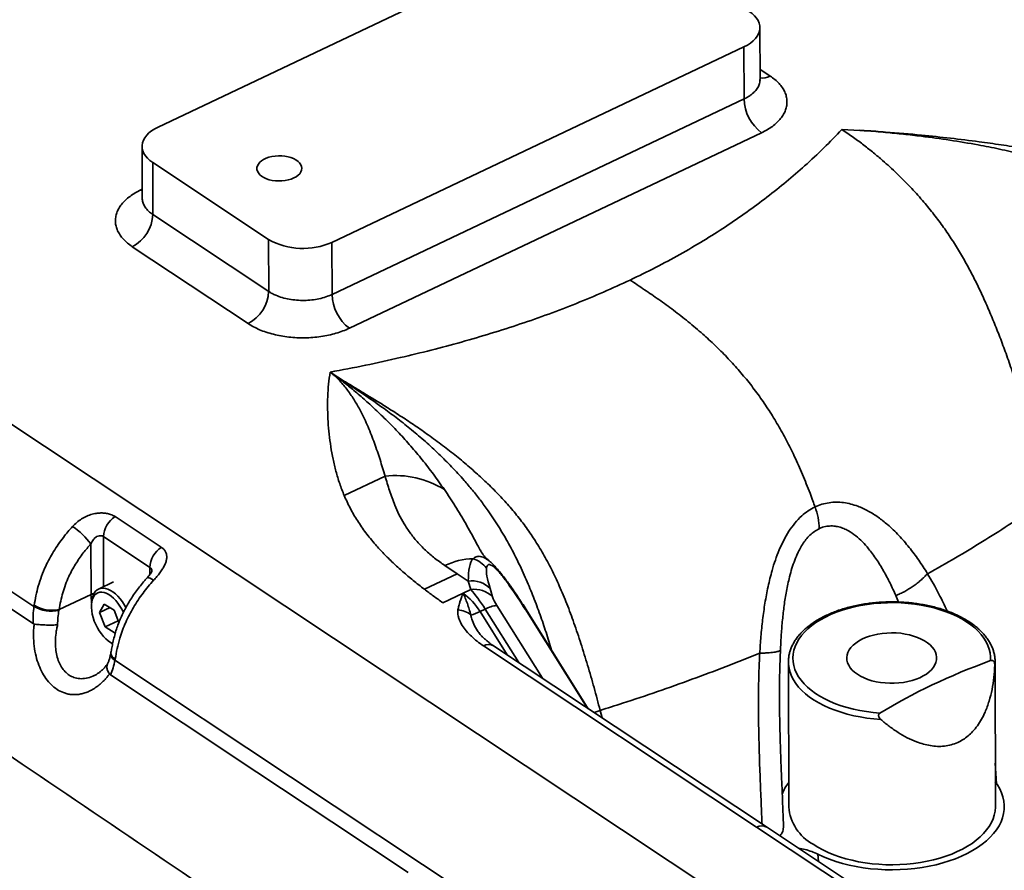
# Model space of a CAD drawing. Header units: millimetres. Extents: x -8713 to 3261, y -18743 to -8704.
# Tile 136 of 154: x 3128 to 3144, y -18280 to -18266. Entities that reach past the tile are written whole.
import ezdxf

# ---------------------------------------------------------------- set-up
doc = ezdxf.new("R2010")
doc.units = ezdxf.units.MM
doc.header["$LTSCALE"] = 10
doc.layers.add('1轮廓实线层', color=7, linetype='Continuous', lineweight=18)

msp = doc.modelspace()

# ---------------------------------------------------------------- linework, layer by layer
at = {"layer": '1轮廓实线层', "color": 7, "linetype": 'Continuous', "lineweight": 35}
for p, q in [((3144.7, -18283.428), (3099.447, -18253.397)), ((3144.7, -18283.428), (3112.396, -18261.99)), ((3137.065, -18264.519), (3130.46, -18267.651)), ((3140.108, -18266.892), (3140.106, -18266.058)), ((3133.245, -18269.5), (3139.85, -18266.367)), ((3139.852, -18267.202), (3139.85, -18266.367)), ((3140.107, -18266.726), (3140.269, -18266.834)), ((3133.247, -18270.334), (3139.852, -18267.202)), ((3141.419, -18267.691), (3141.706, -18267.705)), ((3141.706, -18267.705), (3141.706, -18267.704)), ((3140.131, -18267.744), (3133.526, -18270.877)), ((3130.204, -18267.961), (3130.206, -18268.796)), ((3130.374, -18268.221), (3132.23, -18269.453)), ((3130.374, -18268.221), (3130.375, -18269.055)), ((3130.184, -18268.659), (3130.206, -18268.649)), ((3130.206, -18268.672), (3130.184, -18268.659)), ((3130.375, -18269.055), (3132.232, -18270.287)), ((3132.232, -18270.287), (3132.23, -18269.453)), ((3128.469, -18275.336), (3119.743, -18269.545)), ((3131.902, -18270.801), (3130.046, -18269.569)), ((3133.245, -18269.5), (3133.247, -18270.334)), ((3133.228, -18271.588), (3133.218, -18271.58)), ((3133.228, -18271.588), (3133.229, -18271.588)), ((3133.442, -18273.557), (3134.097, -18273.246)), ((3129.769, -18273.894), (3130.511, -18274.386)), ((3129.384, -18275.143), (3129.382, -18274.333)), ((3130.327, -18274.709), (3129.585, -18274.216)), ((3129.585, -18274.216), (3129.586, -18275.017)), ((3135.624, -18274.434), (3135.625, -18274.437)), ((3130.327, -18274.825), (3130.327, -18274.709)), ((3135.254, -18274.81), (3134.728, -18275.059)), ((3135.254, -18274.81), (3135.057, -18274.68)), ((3135.431, -18274.928), (3135.254, -18274.81)), ((3129.742, -18274.943), (3129.505, -18275.056)), ((3135.472, -18275.063), (3135.431, -18274.928)), ((3135.024, -18275.276), (3135.347, -18275.123)), ((3135.347, -18275.123), (3135.472, -18275.063)), ((3135.781, -18275.047), (3135.822, -18275.182)), ((3129.384, -18275.143), (3128.874, -18275.385)), ((3129.4, -18275.23), (3129.394, -18275.276)), ((3142.326, -18275.264), (3142.285, -18275.162)), ((3128.874, -18275.385), (3128.87, -18275.4)), ((3129.522, -18275.433), (3129.595, -18275.298)), ((3129.689, -18275.354), (3129.522, -18275.433)), ((3129.61, -18275.664), (3129.522, -18275.433)), ((3129.595, -18275.298), (3129.756, -18275.394)), ((3129.756, -18275.394), (3129.831, -18275.593)), ((3135.703, -18275.378), (3135.62, -18275.418)), ((3135.62, -18275.418), (3136.055, -18276.111)), ((3136.24, -18276.234), (3135.703, -18275.378)), ((3135.889, -18275.32), (3136.62, -18276.487)), ((3137.336, -18276.961), (3136.342, -18275.376)), ((3137.355, -18276.974), (3136.359, -18275.385)), ((3128.472, -18275.617), (3128.455, -18275.61)), ((3129.82, -18275.565), (3129.61, -18275.664)), ((3129.77, -18275.761), (3129.61, -18275.664)), ((3129.778, -18275.746), (3129.77, -18275.761)), ((3129.696, -18275.913), (3129.736, -18275.937)), ((3129.703, -18276.074), (3129.701, -18276.09)), ((3140.053, -18278.872), (3135.676, -18275.967)), ((3140.212, -18278.87), (3135.836, -18275.966)), ((3138.494, -18281.989), (3129.768, -18276.198)), ((3140.563, -18276.225), (3140.563, -18276.219)), ((3140.563, -18276.225), (3140.568, -18278.55)), ((3143.875, -18276.218), (3143.872, -18276.278)), ((3143.88, -18278.543), (3143.875, -18276.218)), ((3129.695, -18276.433), (3129.68, -18276.418)), ((3140.421, -18276.803), (3140.421, -18276.809)), ((3137.45, -18277.037), (3137.545, -18277.002)), ((3137.545, -18277.002), (3137.575, -18277.12)), ((3143.878, -18277.849), (3143.896, -18278.176)), ((3142.324, -18280.379), (3140.053, -18278.872)), ((3142.484, -18280.378), (3140.212, -18278.87)), ((3141.034, -18279.306), (3141.043, -18279.421))]:
    msp.add_line(p, q, dxfattribs=at)
at = {"layer": '1轮廓实线层', "color": 7, "linetype": 'Continuous', "lineweight": 35, "flags": 128}
for points in [[(3139.85, -18266.367), (3139.905, -18266.338), (3139.954, -18266.306), (3139.997, -18266.271), (3140.034, -18266.234), (3140.063, -18266.195), (3140.085, -18266.155), (3140.099, -18266.113), (3140.106, -18266.071), (3140.104, -18266.029), (3140.095, -18265.987), (3140.078, -18265.946), (3140.053, -18265.906), (3140.021, -18265.868), (3139.982, -18265.832), (3139.936, -18265.798)], [(3130.46, -18267.651), (3130.405, -18267.68), (3130.356, -18267.712), (3130.313, -18267.747), (3130.276, -18267.784), (3130.247, -18267.823), (3130.225, -18267.864), (3130.211, -18267.905), (3130.205, -18267.947), (3130.206, -18267.99), (3130.215, -18268.032), (3130.233, -18268.073), (3130.257, -18268.113), (3130.289, -18268.151), (3130.328, -18268.187), (3130.374, -18268.221)], [(3132.635, -18268.468), (3132.673, -18268.448), (3132.704, -18268.424), (3132.73, -18268.399), (3132.748, -18268.371), (3132.759, -18268.342), (3132.763, -18268.313), (3132.759, -18268.283), (3132.747, -18268.255), (3132.728, -18268.227), (3132.702, -18268.202), (3132.669, -18268.178), (3132.631, -18268.158), (3132.588, -18268.141), (3132.542, -18268.128), (3132.492, -18268.119), (3132.44, -18268.114), (3132.387, -18268.113), (3132.335, -18268.116), (3132.284, -18268.124), (3132.236, -18268.136), (3132.191, -18268.151), (3132.151, -18268.17), (3132.116, -18268.193), (3132.088, -18268.217), (3132.066, -18268.244), (3132.051, -18268.272), (3132.044, -18268.302), (3132.044, -18268.331), (3132.052, -18268.36), (3132.067, -18268.388), (3132.09, -18268.415), (3132.119, -18268.439), (3132.155, -18268.461), (3132.195, -18268.48), (3132.24, -18268.495), (3132.289, -18268.506), (3132.34, -18268.513), (3132.392, -18268.516), (3132.445, -18268.515), (3132.496, -18268.509), (3132.546, -18268.5), (3132.592, -18268.486), (3132.635, -18268.468)], [(3128.455, -18275.61), (3127.429, -18274.929), (3126.415, -18274.256), (3125.413, -18273.592), (3124.423, -18272.935), (3123.444, -18272.285)], [(3130.387, -18274.916), (3130.357, -18274.897), (3130.33, -18274.883), (3130.309, -18274.875), (3130.293, -18274.873), (3130.284, -18274.877)], [(3129.432, -18275.128), (3129.407, -18275.134), (3129.384, -18275.143)], [(3129.904, -18275.431), (3129.878, -18275.381), (3129.848, -18275.331), (3129.815, -18275.284), (3129.78, -18275.241), (3129.743, -18275.203), (3129.705, -18275.171), (3129.667, -18275.144), (3129.629, -18275.125), (3129.592, -18275.112), (3129.557, -18275.107), (3129.523, -18275.109), (3129.493, -18275.117), (3129.465, -18275.133), (3129.442, -18275.156), (3129.422, -18275.185), (3129.407, -18275.22), (3129.397, -18275.261), (3129.391, -18275.306), (3129.391, -18275.354), (3129.395, -18275.406), (3129.404, -18275.46), (3129.419, -18275.515), (3129.437, -18275.57), (3129.46, -18275.625), (3129.487, -18275.678), (3129.517, -18275.728), (3129.55, -18275.775), (3129.585, -18275.818), (3129.622, -18275.856), (3129.66, -18275.888), (3129.698, -18275.914), (3129.732, -18275.932)], [(3129.4, -18275.23), (3129.407, -18275.196), (3129.419, -18275.156), (3129.436, -18275.121), (3129.458, -18275.091), (3129.483, -18275.069), (3129.512, -18275.053), (3129.544, -18275.043), (3129.579, -18275.041), (3129.616, -18275.047), (3129.654, -18275.059), (3129.694, -18275.078), (3129.734, -18275.103), (3129.774, -18275.135), (3129.813, -18275.172), (3129.85, -18275.215), (3129.886, -18275.262), (3129.919, -18275.313), (3129.943, -18275.354)], [(3143.801, -18276.204), (3143.803, -18276.142), (3143.797, -18276.081), (3143.783, -18276.02), (3143.762, -18275.96), (3143.734, -18275.9), (3143.698, -18275.842), (3143.655, -18275.785), (3143.605, -18275.731), (3143.549, -18275.678), (3143.486, -18275.628), (3143.418, -18275.58), (3143.343, -18275.535), (3143.263, -18275.493), (3143.178, -18275.454), (3143.089, -18275.419), (3142.995, -18275.387), (3142.897, -18275.359), (3142.797, -18275.334), (3142.693, -18275.314), (3142.587, -18275.298), (3142.48, -18275.286), (3142.371, -18275.278), (3142.262, -18275.274), (3142.152, -18275.275), (3142.042, -18275.28), (3141.934, -18275.289), (3141.827, -18275.302), (3141.721, -18275.32), (3141.619, -18275.341), (3141.518, -18275.366), (3141.422, -18275.396), (3141.329, -18275.429), (3141.24, -18275.465), (3141.157, -18275.505), (3141.078, -18275.548), (3141.004, -18275.594), (3140.937, -18275.642), (3140.876, -18275.693), (3140.821, -18275.747), (3140.773, -18275.802), (3140.731, -18275.859), (3140.697, -18275.918), (3140.67, -18275.977), (3140.651, -18276.038), (3140.639, -18276.099), (3140.635, -18276.161), (3140.638, -18276.222), (3140.649, -18276.283), (3140.668, -18276.344), (3140.694, -18276.404), (3140.727, -18276.462), (3140.767, -18276.519), (3140.814, -18276.575), (3140.869, -18276.628), (3140.929, -18276.679), (3140.996, -18276.728), (3141.068, -18276.774), (3141.147, -18276.817), (3141.23, -18276.857), (3141.318, -18276.894), (3141.41, -18276.927), (3141.506, -18276.956), (3141.606, -18276.982), (3141.709, -18277.004), (3141.814, -18277.021), (3141.921, -18277.035), (3142.029, -18277.044)], [(3141.669, -18276.423), (3141.719, -18276.453), (3141.775, -18276.481), (3141.836, -18276.504), (3141.9, -18276.525), (3141.969, -18276.541), (3142.039, -18276.553), (3142.112, -18276.562), (3142.186, -18276.566), (3142.26, -18276.565), (3142.334, -18276.561), (3142.406, -18276.552), (3142.476, -18276.539), (3142.544, -18276.522), (3142.609, -18276.501), (3142.669, -18276.477), (3142.724, -18276.449), (3142.774, -18276.418), (3142.818, -18276.385), (3142.856, -18276.349), (3142.887, -18276.311), (3142.911, -18276.272), (3142.928, -18276.231), (3142.937, -18276.19), (3142.939, -18276.149), (3142.933, -18276.107), (3142.919, -18276.066), (3142.898, -18276.027), (3142.869, -18275.988), (3142.834, -18275.952), (3142.793, -18275.917), (3142.745, -18275.886), (3142.691, -18275.857), (3142.633, -18275.831), (3142.57, -18275.809), (3142.504, -18275.791), (3142.434, -18275.777), (3142.363, -18275.766), (3142.289, -18275.76), (3142.215, -18275.758), (3142.141, -18275.761), (3142.068, -18275.768), (3141.996, -18275.779), (3141.927, -18275.793), (3141.861, -18275.812), (3141.799, -18275.835), (3141.741, -18275.861), (3141.688, -18275.89), (3141.641, -18275.922), (3141.6, -18275.957), (3141.565, -18275.994), (3141.538, -18276.032), (3141.517, -18276.072), (3141.504, -18276.113), (3141.499, -18276.155), (3141.501, -18276.196), (3141.511, -18276.238), (3141.529, -18276.278), (3141.553, -18276.317), (3141.585, -18276.355), (3141.624, -18276.39), (3141.669, -18276.423)], [(3129.728, -18275.946), (3129.705, -18275.923), (3129.697, -18275.913)], [(3142.042, -18277.145), (3141.932, -18277.137), (3141.822, -18277.124), (3141.714, -18277.107), (3141.609, -18277.086), (3141.506, -18277.061), (3141.407, -18277.032), (3141.311, -18277), (3141.219, -18276.963), (3141.132, -18276.924), (3141.05, -18276.881), (3140.974, -18276.836), (3140.903, -18276.787), (3140.838, -18276.736), (3140.779, -18276.683), (3140.727, -18276.627), (3140.682, -18276.57), (3140.644, -18276.511), (3140.613, -18276.45), (3140.589, -18276.389), (3140.573, -18276.327), (3140.565, -18276.264), (3140.563, -18276.225)], [(3134.465, -18279.598), (3133.245, -18278.789), (3132.044, -18277.992), (3130.861, -18277.207), (3129.695, -18276.433)], [(3141.034, -18279.306), (3141.126, -18279.348), (3141.223, -18279.387), (3141.324, -18279.422), (3141.429, -18279.454), (3141.538, -18279.481), (3141.649, -18279.504), (3141.763, -18279.523), (3141.879, -18279.538), (3141.997, -18279.548), (3142.115, -18279.554), (3142.234, -18279.556), (3142.353, -18279.553), (3142.472, -18279.546), (3142.589, -18279.535), (3142.705, -18279.519), (3142.818, -18279.499), (3142.929, -18279.474), (3143.037, -18279.446), (3143.142, -18279.414), (3143.242, -18279.378), (3143.338, -18279.338), (3143.429, -18279.295), (3143.515, -18279.248), (3143.595, -18279.199), (3143.669, -18279.146), (3143.737, -18279.091), (3143.798, -18279.034), (3143.852, -18278.975), (3143.899, -18278.913), (3143.939, -18278.85), (3143.971, -18278.786), (3143.996, -18278.721), (3144.013, -18278.655), (3144.022, -18278.588), (3144.023, -18278.521), (3144.017, -18278.455), (3144.002, -18278.388), (3143.98, -18278.323), (3143.95, -18278.258), (3143.912, -18278.195), (3143.879, -18278.148)], [(3140.958, -18279.147), (3141.033, -18279.194), (3141.113, -18279.237), (3141.199, -18279.277), (3141.289, -18279.314), (3141.383, -18279.348), (3141.481, -18279.378), (3141.583, -18279.404), (3141.688, -18279.426), (3141.795, -18279.444), (3141.904, -18279.458), (3142.014, -18279.468), (3142.125, -18279.474), (3142.237, -18279.475), (3142.349, -18279.473), (3142.46, -18279.466), (3142.57, -18279.454), (3142.679, -18279.439), (3142.785, -18279.42), (3142.889, -18279.396), (3142.99, -18279.369), (3143.087, -18279.338), (3143.181, -18279.303), (3143.27, -18279.265), (3143.354, -18279.224), (3143.433, -18279.179), (3143.507, -18279.132), (3143.575, -18279.082), (3143.636, -18279.03), (3143.691, -18278.975), (3143.74, -18278.918), (3143.781, -18278.86), (3143.816, -18278.8), (3143.843, -18278.739), (3143.863, -18278.678), (3143.875, -18278.615), (3143.88, -18278.553), (3143.88, -18278.543)]]:
    msp.add_lwpolyline(points, dxfattribs=at)
at = {"layer": '1轮廓实线层', "color": 7, "linetype": 'Continuous', "lineweight": 35}
for centre, radius, start, end in [((3140.136, -18266.578), 0.288, 264.2793, 297.3987), ((3140.56, -18267.18), 0.708, 181.7268, 232.7407), ((3129.765, -18269.027), 0.611, 297.3726, 357.3295), ((3132.784, -18268.471), 1.127, 240.5633, 294.1345), ((3131.621, -18270.259), 0.611, 297.3726, 357.3295), ((3133.955, -18270.313), 0.708, 181.7268, 232.7407), ((3134.265, -18274.712), 1.475, 57.934, 96.5313), ((3139.992, -18274.11), 1.064, 1.1298, 20.3023), ((3129.997, -18274.238), 0.413, 123.5787, 177.0362), ((3128.384, -18275.088), 1.251, 37.1033, 55.7773), ((3130.74, -18274.731), 0.413, 123.5787, 177.0362), ((3135.521, -18275.607), 1.036, 90.7198, 116.5576), ((3135.373, -18274.988), 0.439, 37.2392, 72.1311), ((3135.486, -18275.339), 0.415, 44.7147, 97.6204), ((3134.782, -18275.919), 0.976, 30.8985, 54.6765), ((3135.527, -18275.474), 0.415, 44.7147, 97.6204), ((3136.154, -18275.088), 0.0162, 299.8636, 334.3557), ((3130.295, -18275.136), 0.912, 180.4245, 188.7579), ((3128.755, -18274.833), 0.578, 240.3449, 281.4887), ((3128.763, -18274.834), 0.562, 238.8777, 281.3689), ((3135.256, -18275.722), 0.331, 48.863, 88.1175), ((3135.297, -18274.778), 0.717, 284.2541, 296.7805), ((3135.924, -18275.76), 0.441, 94.5595, 120.0444), ((3136.341, -18275.397), 0.0213, 35.4256, 89.3114), ((3129.815, -18276.075), 0.111, 179.6917, 247.1029), ((3135.757, -18276.104), 0.159, 60.3877, 120.6939), ((3129.816, -18276.093), 0.116, 178.4244, 245.2736), ((3141.158, -18278.608), 0.744, 142.4902, 159.3017), ((3141.324, -18278.482), 0.759, 185.1547, 241.1556), ((3140.134, -18279.009), 0.159, 60.3877, 120.6939)]:
    msp.add_arc(centre, radius, start, end, dxfattribs=at)
for centre, major_axis, ratio, start_param, end_param in [((3136.327, -18276.713), (-0.771, 2.176), 0.209641, 0.11757, 0.538673), ((3136.676, -18276.475), (-0.929, 1.798), 0.123659, 0.170967, 0.59207), ((3135.651, -18275.575), (-0.358, 0.627), 0.201441, 4.914577, 5.543373), ((3136.676, -18276.475), (-0.929, 1.798), 0.123659, 5.304459, 5.514856), ((3136, -18275.336), (-0.175, 0.235), 0.28285, 0.668216, 1.297012), ((3153.169, -18283.429), (13.819, -2.99), 0.548608, 2.427426, 2.617078)]:
    msp.add_ellipse(centre, major_axis=major_axis, ratio=ratio, start_param=start_param, end_param=end_param, dxfattribs=at)
for points, knots in [([(3134.26, -18281.902), (3131.222, -18279.85), (3125.148, -18275.746), (3117.643, -18270.617), (3111.707, -18266.539), (3107.319, -18263.525), (3102.922, -18260.516), (3099.957, -18258.532), (3098.474, -18257.539)], [0, 0, 0, 0, 0.253594, 0.507199, 0.630403, 0.753608, 0.876808, 1, 1, 1, 1]), ([(3098.491, -18265.956), (3100.257, -18267.142), (3103.789, -18269.515), (3109.021, -18273.094), (3114.251, -18276.673), (3121.318, -18281.502), (3130.256, -18287.569), (3137.479, -18292.434), (3141.091, -18294.867)], [0, 0, 0, 0, 0.12348, 0.24697, 0.370463, 0.493953, 0.746981, 1, 1, 1, 1]), ([(3139.852, -18267.202), (3139.862, -18267.197), (3139.892, -18267.182), (3139.928, -18267.16), (3139.966, -18267.134), (3140.008, -18267.1), (3140.045, -18267.06), (3140.074, -18267.017), (3140.09, -18266.984), (3140.101, -18266.951), (3140.107, -18266.92), (3140.107, -18266.901), (3140.107, -18266.892)], [0, 0, 0, 0, 0.063032, 0.190015, 0.254022, 0.349112, 0.542524, 0.641076, 0.736167, 0.831918, 0.929751, 1, 1, 1, 1]), ([(3140.11, -18266.91), (3140.11, -18266.911), (3140.11, -18266.911), (3140.108, -18266.905), (3140.107, -18266.898), (3140.107, -18266.894), (3140.108, -18266.894)], [0, 0, 0, 0, 0.164384, 0.553777, 0.987666, 1, 1, 1, 1]), ([(3140.269, -18266.834), (3140.296, -18266.853), (3140.349, -18266.891), (3140.414, -18266.954), (3140.468, -18267.02), (3140.507, -18267.089), (3140.532, -18267.161), (3140.542, -18267.233), (3140.538, -18267.306), (3140.52, -18267.378), (3140.487, -18267.448), (3140.44, -18267.516), (3140.381, -18267.581), (3140.308, -18267.641), (3140.226, -18267.696), (3140.163, -18267.728), (3140.131, -18267.744)], [0, 0, 0, 0, 0.071515, 0.143259, 0.214774, 0.286289, 0.358033, 0.429548, 0.501063, 0.572807, 0.644322, 0.715837, 0.787581, 0.859096, 0.929548, 1, 1, 1, 1]), ([(3138.025, -18270.104), (3138.162, -18270.038), (3138.436, -18269.905), (3138.826, -18269.694), (3139.2, -18269.476), (3139.557, -18269.25), (3139.897, -18269.016), (3140.222, -18268.776), (3140.531, -18268.529), (3140.835, -18268.266), (3141.134, -18267.987), (3141.324, -18267.79), (3141.419, -18267.691)], [0, 0, 0, 0, 0.098795, 0.196978, 0.294729, 0.392221, 0.489612, 0.587049, 0.684665, 0.782583, 0.891049, 1, 1, 1, 1]), ([(3144.721, -18273.599), (3144.691, -18273.476), (3144.633, -18273.232), (3144.539, -18272.87), (3144.444, -18272.52), (3144.347, -18272.185), (3144.25, -18271.869), (3144.152, -18271.57), (3144.054, -18271.288), (3143.955, -18271.023), (3143.856, -18270.773), (3143.755, -18270.534), (3143.651, -18270.304), (3143.543, -18270.08), (3143.428, -18269.862), (3143.306, -18269.648), (3143.173, -18269.437), (3143.03, -18269.229), (3142.876, -18269.024), (3142.703, -18268.816), (3142.512, -18268.604), (3142.299, -18268.391), (3142.103, -18268.212), (3141.926, -18268.063), (3141.771, -18267.94), (3141.603, -18267.815), (3141.482, -18267.733), (3141.419, -18267.691)], [0, 0, 0, 0, 0.051082, 0.101314, 0.149677, 0.195569, 0.238776, 0.279416, 0.317841, 0.354111, 0.388677, 0.422248, 0.455517, 0.489066, 0.522931, 0.557622, 0.593613, 0.631268, 0.67065, 0.711434, 0.758923, 0.808552, 0.86071, 0.892919, 0.926533, 0.961989, 1, 1, 1, 1]), ([(3141.706, -18267.704), (3141.739, -18267.706), (3141.877, -18267.714), (3142.209, -18267.737), (3142.662, -18267.777), (3143.161, -18267.83), (3143.586, -18267.882), (3143.973, -18267.935), (3144.206, -18267.971), (3144.323, -18267.99)], [0, 0, 0, 0, 0.0368253, 0.1565732, 0.3755882, 0.5518149, 0.7280397, 0.8640224, 1, 1, 1, 1]), ([(3144.285, -18268.082), (3144.172, -18268.056), (3143.947, -18268.003), (3143.569, -18267.93), (3143.151, -18267.86), (3142.752, -18267.805), (3142.408, -18267.765), (3142.111, -18267.735), (3141.877, -18267.716), (3141.738, -18267.707), (3141.706, -18267.705)], [0, 0, 0, 0, 0.135266, 0.270538, 0.447001, 0.623468, 0.733238, 0.843005, 0.96307, 1, 1, 1, 1]), ([(3130.046, -18269.569), (3130.019, -18269.55), (3129.966, -18269.512), (3129.901, -18269.45), (3129.847, -18269.383), (3129.808, -18269.314), (3129.783, -18269.243), (3129.772, -18269.17), (3129.777, -18269.097), (3129.795, -18269.025), (3129.828, -18268.955), (3129.874, -18268.887), (3129.934, -18268.822), (3130.007, -18268.762), (3130.089, -18268.707), (3130.152, -18268.675), (3130.184, -18268.659)], [0, 0, 0, 0, 0.071515, 0.143259, 0.214774, 0.286289, 0.358033, 0.429548, 0.501063, 0.572807, 0.644322, 0.715837, 0.787581, 0.859096, 0.929548, 1, 1, 1, 1]), ([(3130.206, -18268.794), (3130.206, -18268.799), (3130.205, -18268.808), (3130.203, -18268.814), (3130.203, -18268.814), (3130.203, -18268.814)], [0, 0, 0, 0, 0.424358, 0.798221, 1, 1, 1, 1]), ([(3130.206, -18268.796), (3130.206, -18268.799), (3130.206, -18268.813), (3130.21, -18268.839), (3130.218, -18268.872), (3130.233, -18268.906), (3130.252, -18268.938), (3130.284, -18268.98), (3130.324, -18269.019), (3130.363, -18269.046), (3130.375, -18269.055)], [0, 0, 0, 0, 0.0352649, 0.1537452, 0.2730482, 0.3949456, 0.5177396, 0.6362199, 0.877206, 1, 1, 1, 1]), ([(3133.218, -18271.58), (3133.407, -18271.544), (3133.785, -18271.472), (3134.325, -18271.353), (3134.838, -18271.228), (3135.324, -18271.099), (3135.801, -18270.959), (3136.267, -18270.81), (3136.724, -18270.65), (3137.169, -18270.479), (3137.605, -18270.298), (3137.885, -18270.169), (3138.025, -18270.104)], [0, 0, 0, 0, 0.108951, 0.217417, 0.315335, 0.412951, 0.510388, 0.607779, 0.705271, 0.803022, 0.901205, 1, 1, 1, 1]), ([(3138.025, -18270.104), (3138.102, -18270.155), (3138.256, -18270.258), (3138.488, -18270.417), (3138.723, -18270.587), (3138.959, -18270.771), (3139.18, -18270.958), (3139.386, -18271.148), (3139.575, -18271.337), (3139.757, -18271.536), (3139.932, -18271.745), (3140.098, -18271.964), (3140.253, -18272.192), (3140.399, -18272.429), (3140.534, -18272.674), (3140.665, -18272.938), (3140.792, -18273.221), (3140.87, -18273.421), (3140.91, -18273.522)], [0, 0, 0, 0, 0.070348, 0.141322, 0.213089, 0.285445, 0.357952, 0.418095, 0.477644, 0.536341, 0.59403, 0.650699, 0.706503, 0.761769, 0.816914, 0.872357, 0.935566, 1, 1, 1, 1]), ([(3132.232, -18270.287), (3132.25, -18270.298), (3132.285, -18270.32), (3132.357, -18270.354), (3132.448, -18270.386), (3132.561, -18270.413), (3132.679, -18270.428), (3132.801, -18270.432), (3132.922, -18270.424), (3133.039, -18270.405), (3133.15, -18270.376), (3133.214, -18270.348), (3133.247, -18270.334)], [0, 0, 0, 0, 0.070492, 0.140984, 0.248361, 0.355738, 0.463115, 0.570492, 0.677869, 0.785246, 0.892623, 1, 1, 1, 1]), ([(3133.526, -18270.877), (3133.492, -18270.892), (3133.424, -18270.922), (3133.312, -18270.958), (3133.193, -18270.988), (3133.069, -18271.01), (3132.942, -18271.025), (3132.813, -18271.031), (3132.683, -18271.029), (3132.555, -18271.019), (3132.429, -18271.001), (3132.308, -18270.974), (3132.193, -18270.941), (3132.086, -18270.901), (3131.988, -18270.854), (3131.931, -18270.819), (3131.902, -18270.801)], [0, 0, 0, 0, 0.071515, 0.143259, 0.214774, 0.286289, 0.358033, 0.429548, 0.501063, 0.572807, 0.644322, 0.715837, 0.787581, 0.859096, 0.929548, 1, 1, 1, 1]), ([(3133.176, -18272.179), (3133.175, -18272.109), (3133.175, -18271.973), (3133.189, -18271.774), (3133.208, -18271.644), (3133.218, -18271.58)], [0, 0, 0, 0, 0.347762, 0.680955, 1, 1, 1, 1]), ([(3133.218, -18271.58), (3133.283, -18271.623), (3133.409, -18271.705), (3133.601, -18271.822), (3133.785, -18271.934), (3133.965, -18272.043), (3134.157, -18272.162), (3134.361, -18272.293), (3134.578, -18272.436), (3134.796, -18272.589), (3135.017, -18272.751), (3135.239, -18272.924), (3135.45, -18273.1), (3135.65, -18273.278), (3135.839, -18273.46), (3136.018, -18273.648), (3136.187, -18273.843), (3136.346, -18274.048), (3136.495, -18274.264), (3136.635, -18274.495), (3136.769, -18274.743), (3136.895, -18275.011), (3137.015, -18275.299), (3137.13, -18275.608), (3137.24, -18275.936), (3137.346, -18276.281), (3137.449, -18276.638), (3137.513, -18276.88), (3137.545, -18277.002)], [0, 0, 0, 0, 0.038675, 0.0747175, 0.1088698, 0.1415842, 0.1731399, 0.2130008, 0.2514264, 0.2885701, 0.3293541, 0.3687356, 0.4063906, 0.4423807, 0.4770715, 0.5109366, 0.5444852, 0.5777541, 0.6113254, 0.6458911, 0.6821604, 0.7205854, 0.7612252, 0.8044324, 0.8503243, 0.8986868, 0.9489184, 1, 1, 1, 1]), ([(3133.218, -18271.58), (3133.312, -18271.643), (3133.502, -18271.768), (3133.791, -18271.96), (3134.058, -18272.146), (3134.302, -18272.328), (3134.524, -18272.504), (3134.744, -18272.691), (3134.958, -18272.888), (3135.165, -18273.094), (3135.344, -18273.289), (3135.497, -18273.47), (3135.626, -18273.633), (3135.769, -18273.828), (3135.922, -18274.059), (3136.082, -18274.33), (3136.229, -18274.613), (3136.361, -18274.9), (3136.478, -18275.185), (3136.583, -18275.467), (3136.68, -18275.751), (3136.738, -18275.941), (3136.767, -18276.037)], [0, 0, 0, 0, 0.068345, 0.136691, 0.205008, 0.257014, 0.309079, 0.36111, 0.41307, 0.462362, 0.511644, 0.545297, 0.578975, 0.61262, 0.66113, 0.709643, 0.759715, 0.8098, 0.857157, 0.904561, 0.951946, 1, 1, 1, 1]), ([(3134.097, -18273.246), (3134.071, -18273.158), (3134.018, -18272.982), (3133.93, -18272.719), (3133.829, -18272.457), (3133.721, -18272.229), (3133.61, -18272.033), (3133.502, -18271.873), (3133.398, -18271.745), (3133.315, -18271.661), (3133.265, -18271.617), (3133.24, -18271.597), (3133.228, -18271.588)], [0, 0, 0, 0, 0.1538719, 0.3078141, 0.4616326, 0.6153357, 0.7153888, 0.8154146, 0.9101477, 0.957774, 0.9811238, 1, 1, 1, 1]), ([(3133.229, -18271.588), (3133.241, -18271.597), (3133.269, -18271.616), (3133.296, -18271.636), (3133.341, -18271.669), (3133.374, -18271.694), (3133.462, -18271.763), (3133.584, -18271.86), (3133.761, -18272.012), (3133.946, -18272.18), (3134.133, -18272.361), (3134.323, -18272.556), (3134.509, -18272.763), (3134.693, -18272.982), (3134.873, -18273.213), (3134.99, -18273.379), (3135.048, -18273.462)], [0, 0, 0, 0, 0.017369, 0.039093, 0.040246, 0.083637, 0.088529, 0.173625, 0.271243, 0.368861, 0.473963, 0.579334, 0.68474, 0.790018, 0.895095, 1, 1, 1, 1]), ([(3133.442, -18273.557), (3133.417, -18273.493), (3133.366, -18273.365), (3133.308, -18273.17), (3133.261, -18272.973), (3133.226, -18272.775), (3133.2, -18272.576), (3133.182, -18272.377), (3133.178, -18272.244), (3133.176, -18272.179)], [0, 0, 0, 0, 0.140588, 0.284792, 0.426499, 0.570021, 0.713241, 0.85797, 1, 1, 1, 1]), ([(3135.057, -18274.68), (3135.001, -18274.641), (3134.888, -18274.562), (3134.74, -18274.432), (3134.608, -18274.297), (3134.495, -18274.155), (3134.399, -18274.009), (3134.318, -18273.861), (3134.24, -18273.684), (3134.167, -18273.479), (3134.12, -18273.324), (3134.097, -18273.246)], [0, 0, 0, 0, 0.097887, 0.195787, 0.296211, 0.39665, 0.496366, 0.596187, 0.695963, 0.84796, 1, 1, 1, 1]), ([(3134.728, -18275.059), (3134.667, -18275.012), (3134.548, -18274.92), (3134.381, -18274.779), (3134.223, -18274.637), (3134.077, -18274.492), (3133.929, -18274.331), (3133.785, -18274.154), (3133.651, -18273.96), (3133.534, -18273.761), (3133.473, -18273.625), (3133.442, -18273.557)], [0, 0, 0, 0, 0.103751, 0.203265, 0.302672, 0.403207, 0.501374, 0.626054, 0.749893, 0.873859, 1, 1, 1, 1]), ([(3135.048, -18273.462), (3135.106, -18273.549), (3135.223, -18273.724), (3135.391, -18274.006), (3135.523, -18274.245), (3135.6, -18274.39), (3135.624, -18274.434)], [0, 0, 0, 0, 0.288506, 0.578173, 0.870452, 1, 1, 1, 1]), ([(3140.91, -18273.522), (3140.925, -18273.563), (3140.952, -18273.635), (3140.979, -18273.708), (3140.99, -18273.741)], [0, 0, 0, 0, 0.558024, 1, 1, 1, 1]), ([(3140.99, -18273.741), (3140.99, -18273.741), (3141.026, -18273.724), (3141.1, -18273.695), (3141.215, -18273.67), (3141.331, -18273.661), (3141.448, -18273.669), (3141.563, -18273.692), (3141.697, -18273.734), (3141.846, -18273.803), (3142.004, -18273.904), (3142.169, -18274.034), (3142.335, -18274.195), (3142.501, -18274.387), (3142.653, -18274.592), (3142.747, -18274.736), (3142.792, -18274.81), (3142.792, -18274.81)], [0, 0, 0, 0, 0.000003, 0.052286, 0.104788, 0.157111, 0.209933, 0.262917, 0.3158, 0.398499, 0.481503, 0.564379, 0.673042, 0.781995, 0.891111, 0.999997, 1, 1, 1, 1]), ([(3144.721, -18273.599), (3144.641, -18273.655), (3144.435, -18273.802), (3144.088, -18274.035), (3143.675, -18274.297), (3143.244, -18274.556), (3142.943, -18274.725), (3142.792, -18274.81)], [0, 0, 0, 0, 0.134952, 0.349069, 0.564583, 0.781546, 1, 1, 1, 1]), ([(3129.088, -18274.053), (3129.11, -18274.031), (3129.154, -18273.986), (3129.232, -18273.931), (3129.315, -18273.887), (3129.4, -18273.856), (3129.484, -18273.84), (3129.561, -18273.835), (3129.633, -18273.842), (3129.705, -18273.859), (3129.746, -18273.881), (3129.769, -18273.894)], [0, 0, 0, 0, 0.122312, 0.244558, 0.364169, 0.483669, 0.586516, 0.689254, 0.782726, 0.876119, 1, 1, 1, 1]), ([(3140.104, -18276.084), (3140.104, -18276.084), (3140.109, -18275.995), (3140.121, -18275.817), (3140.148, -18275.549), (3140.185, -18275.282), (3140.235, -18275.017), (3140.291, -18274.787), (3140.352, -18274.591), (3140.413, -18274.429), (3140.485, -18274.274), (3140.568, -18274.129), (3140.665, -18273.997), (3140.769, -18273.887), (3140.878, -18273.801), (3140.952, -18273.759), (3140.99, -18273.741), (3140.99, -18273.741)], [0, 0, 0, 0, 0.000003, 0.099606, 0.199583, 0.29949, 0.399082, 0.498361, 0.563586, 0.628892, 0.694036, 0.75923, 0.824624, 0.889671, 0.944839, 0.999997, 1, 1, 1, 1]), ([(3128.472, -18275.315), (3128.481, -18275.264), (3128.5, -18275.163), (3128.537, -18275.007), (3128.589, -18274.849), (3128.651, -18274.702), (3128.717, -18274.571), (3128.784, -18274.454), (3128.859, -18274.339), (3128.935, -18274.234), (3129.012, -18274.138), (3129.062, -18274.082), (3129.088, -18274.053)], [0, 0, 0, 0, 0.116494, 0.23287, 0.353112, 0.473333, 0.564436, 0.655547, 0.749398, 0.843254, 0.92144, 1, 1, 1, 1]), ([(3141.056, -18274.089), (3141.03, -18274.103), (3140.978, -18274.131), (3140.907, -18274.191), (3140.843, -18274.262), (3140.787, -18274.342), (3140.741, -18274.421), (3140.695, -18274.515), (3140.651, -18274.624), (3140.608, -18274.757), (3140.565, -18274.922), (3140.524, -18275.12), (3140.489, -18275.35), (3140.464, -18275.581), (3140.446, -18275.811), (3140.439, -18275.963), (3140.435, -18276.039)], [0, 0, 0, 0, 0.04737, 0.094761, 0.141426, 0.188328, 0.235102, 0.27089, 0.334508, 0.398314, 0.462051, 0.569248, 0.676712, 0.784513, 0.892426, 1, 1, 1, 1]), ([(3142.285, -18275.162), (3142.254, -18275.094), (3142.193, -18274.96), (3142.091, -18274.766), (3141.977, -18274.58), (3141.863, -18274.425), (3141.751, -18274.298), (3141.644, -18274.2), (3141.542, -18274.13), (3141.45, -18274.085), (3141.371, -18274.059), (3141.288, -18274.044), (3141.2, -18274.045), (3141.121, -18274.061), (3141.074, -18274.081), (3141.056, -18274.089)], [0, 0, 0, 0, 0.118424, 0.237037, 0.355465, 0.473638, 0.555779, 0.638019, 0.719901, 0.768042, 0.816285, 0.864321, 0.916091, 0.967818, 1, 1, 1, 1]), ([(3129.382, -18274.333), (3129.34, -18274.38), (3129.275, -18274.455), (3129.195, -18274.566), (3129.134, -18274.659), (3129.078, -18274.756), (3129.023, -18274.865), (3128.973, -18274.986), (3128.929, -18275.118), (3128.897, -18275.251), (3128.881, -18275.34), (3128.874, -18275.385)], [0, 0, 0, 0, 0.15548, 0.245126, 0.334767, 0.427019, 0.51926, 0.636801, 0.754367, 0.877114, 1, 1, 1, 1]), ([(3129.585, -18274.216), (3129.577, -18274.212), (3129.558, -18274.202), (3129.519, -18274.199), (3129.488, -18274.209), (3129.464, -18274.222), (3129.445, -18274.237), (3129.411, -18274.274), (3129.394, -18274.308), (3129.382, -18274.333)], [0, 0, 0, 0, 0.112798, 0.280169, 0.449507, 0.466921, 0.587704, 0.708844, 1, 1, 1, 1]), ([(3130.511, -18274.386), (3130.524, -18274.396), (3130.549, -18274.414), (3130.569, -18274.441), (3130.586, -18274.472), (3130.598, -18274.507), (3130.6, -18274.559), (3130.588, -18274.615), (3130.565, -18274.674), (3130.53, -18274.735), (3130.488, -18274.797), (3130.44, -18274.857), (3130.405, -18274.896), (3130.387, -18274.916)], [0, 0, 0, 0, 0.078148, 0.158754, 0.183802, 0.278337, 0.37636, 0.477307, 0.581094, 0.687207, 0.795528, 0.897067, 1, 1, 1, 1]), ([(3135.772, -18274.61), (3135.765, -18274.604), (3135.747, -18274.589), (3135.723, -18274.566), (3135.698, -18274.541), (3135.679, -18274.518), (3135.66, -18274.494), (3135.643, -18274.467), (3135.63, -18274.443), (3135.625, -18274.434)], [0, 0, 0, 0, 0.081702, 0.211155, 0.352626, 0.492098, 0.630289, 0.851992, 1, 1, 1, 1]), ([(3135.508, -18274.571), (3135.524, -18274.558), (3135.548, -18274.54), (3135.589, -18274.531), (3135.625, -18274.532), (3135.667, -18274.543), (3135.712, -18274.566), (3135.747, -18274.59), (3135.766, -18274.606), (3135.771, -18274.611)], [0, 0, 0, 0, 0.263949, 0.399141, 0.534292, 0.685807, 0.839709, 0.957848, 1, 1, 1, 1]), ([(3136.162, -18275.102), (3136.141, -18275.072), (3136.1, -18275.013), (3136.04, -18274.93), (3135.983, -18274.855), (3135.935, -18274.797), (3135.895, -18274.752), (3135.863, -18274.72), (3135.834, -18274.695), (3135.806, -18274.676), (3135.78, -18274.665), (3135.76, -18274.664), (3135.745, -18274.671), (3135.73, -18274.688), (3135.725, -18274.709), (3135.722, -18274.723)], [0, 0, 0, 0, 0.097904, 0.196361, 0.276505, 0.358339, 0.41178, 0.466662, 0.520157, 0.575247, 0.647823, 0.7224, 0.790881, 0.8594, 1, 1, 1, 1]), ([(3136.169, -18275.095), (3136.163, -18275.087), (3136.14, -18275.053), (3136.099, -18274.995), (3136.048, -18274.924), (3136, -18274.861), (3135.956, -18274.804), (3135.913, -18274.752), (3135.868, -18274.702), (3135.822, -18274.654), (3135.789, -18274.625), (3135.772, -18274.611)], [0, 0, 0, 0, 0.043514, 0.188361, 0.320418, 0.442356, 0.552673, 0.659507, 0.76549, 0.88437, 1, 1, 1, 1]), ([(3130.362, -18274.766), (3130.362, -18274.766), (3130.362, -18274.765), (3130.361, -18274.77), (3130.357, -18274.78), (3130.348, -18274.795), (3130.336, -18274.814), (3130.318, -18274.838), (3130.3, -18274.859), (3130.288, -18274.873), (3130.284, -18274.877)], [0, 0, 0, 0, 0.023126, 0.150432, 0.276226, 0.410916, 0.559872, 0.725409, 0.907704, 1, 1, 1, 1]), ([(3130.359, -18274.766), (3130.358, -18274.755), (3130.354, -18274.731), (3130.337, -18274.717), (3130.327, -18274.709)], [0, 0, 0, 0, 0.455713, 1, 1, 1, 1]), ([(3142.792, -18274.81), (3142.855, -18274.917), (3142.969, -18275.111), (3143.063, -18275.317), (3143.105, -18275.408)], [0, 0, 0, 0, 0.556461, 1, 1, 1, 1]), ([(3130.284, -18274.878), (3130.271, -18274.892), (3130.234, -18274.932), (3130.176, -18275.002), (3130.112, -18275.086), (3130.05, -18275.173), (3129.993, -18275.263), (3129.941, -18275.355), (3129.893, -18275.447), (3129.851, -18275.54), (3129.815, -18275.632), (3129.783, -18275.725), (3129.757, -18275.818), (3129.735, -18275.91), (3129.718, -18275.996), (3129.708, -18276.05), (3129.704, -18276.074)], [0, 0, 0, 0, 0.04298, 0.119647, 0.19644, 0.273432, 0.350379, 0.426669, 0.501808, 0.576275, 0.649539, 0.721593, 0.79541, 0.869313, 0.940623, 1, 1, 1, 1]), ([(3130.387, -18274.916), (3130.358, -18274.949), (3130.299, -18275.014), (3130.216, -18275.121), (3130.137, -18275.232), (3130.064, -18275.349), (3129.998, -18275.468), (3129.939, -18275.591), (3129.888, -18275.717), (3129.84, -18275.858), (3129.801, -18276.012), (3129.782, -18276.122), (3129.772, -18276.177)], [0, 0, 0, 0, 0.091129, 0.182258, 0.275891, 0.369519, 0.462379, 0.555231, 0.651284, 0.747346, 0.873188, 1, 1, 1, 1]), ([(3135.024, -18275.276), (3134.972, -18275.239), (3134.872, -18275.168), (3134.775, -18275.095), (3134.728, -18275.059)], [0, 0, 0, 0, 0.51629, 1, 1, 1, 1]), ([(3135.266, -18275.391), (3135.27, -18275.369), (3135.278, -18275.324), (3135.298, -18275.257), (3135.321, -18275.19), (3135.338, -18275.145), (3135.346, -18275.123), (3135.347, -18275.123)], [0, 0, 0, 0, 0.248196, 0.496458, 0.746082, 0.995806, 1, 1, 1, 1]), ([(3135.347, -18275.123), (3135.347, -18275.123), (3135.359, -18275.148), (3135.383, -18275.201), (3135.416, -18275.287), (3135.446, -18275.378), (3135.464, -18275.441), (3135.473, -18275.473)], [0, 0, 0, 0, 0.0040178, 0.2658608, 0.5219337, 0.760921, 1, 1, 1, 1]), ([(3136.359, -18275.386), (3136.337, -18275.351), (3136.294, -18275.283), (3136.23, -18275.186), (3136.188, -18275.124), (3136.169, -18275.095)], [0, 0, 0, 0, 0.364496, 0.69708, 1, 1, 1, 1]), ([(3143.875, -18276.219), (3143.875, -18276.217), (3143.876, -18276.195), (3143.872, -18276.152), (3143.862, -18276.09), (3143.844, -18276.029), (3143.82, -18275.968), (3143.789, -18275.909), (3143.752, -18275.851), (3143.708, -18275.794), (3143.658, -18275.74), (3143.602, -18275.687), (3143.54, -18275.636), (3143.472, -18275.588), (3143.4, -18275.543), (3143.322, -18275.501), (3143.24, -18275.461), (3143.154, -18275.425), (3143.064, -18275.392), (3142.971, -18275.363), (3142.874, -18275.337), (3142.775, -18275.315), (3142.674, -18275.297), (3142.571, -18275.282), (3142.466, -18275.271), (3142.361, -18275.264), (3142.255, -18275.261), (3142.149, -18275.262), (3142.043, -18275.267), (3141.937, -18275.275), (3141.833, -18275.287), (3141.731, -18275.304), (3141.63, -18275.324), (3141.532, -18275.347), (3141.437, -18275.374), (3141.344, -18275.405), (3141.256, -18275.439), (3141.171, -18275.477), (3141.09, -18275.517), (3141.014, -18275.561), (3140.943, -18275.607), (3140.877, -18275.657), (3140.816, -18275.708), (3140.762, -18275.763), (3140.713, -18275.819), (3140.671, -18275.877), (3140.636, -18275.937), (3140.607, -18275.998), (3140.586, -18276.06), (3140.571, -18276.122), (3140.564, -18276.175), (3140.564, -18276.207), (3140.564, -18276.219)], [0, 0, 0, 0, 0.001331, 0.021157, 0.040977, 0.060843, 0.080809, 0.100911, 0.121165, 0.141568, 0.162102, 0.18274, 0.203451, 0.22421, 0.244994, 0.265786, 0.286573, 0.307349, 0.32811, 0.348855, 0.369586, 0.390303, 0.411007, 0.431701, 0.452387, 0.473067, 0.493743, 0.514419, 0.535095, 0.555773, 0.576457, 0.597149, 0.61785, 0.638563, 0.659291, 0.680036, 0.700799, 0.721582, 0.742384, 0.763205, 0.784041, 0.804884, 0.825719, 0.846527, 0.867283, 0.887956, 0.908514, 0.928929, 0.949183, 0.969275, 0.98923, 1, 1, 1, 1]), ([(3128.455, -18275.61), (3128.454, -18275.563), (3128.452, -18275.469), (3128.463, -18275.381), (3128.469, -18275.336)], [0, 0, 0, 0, 0.495234, 1, 1, 1, 1]), ([(3128.469, -18275.336), (3128.469, -18275.336), (3128.47, -18275.329), (3128.471, -18275.322), (3128.472, -18275.315)], [0, 0, 0, 0, 0.000369, 1, 1, 1, 1]), ([(3128.87, -18275.4), (3128.863, -18275.437), (3128.849, -18275.511), (3128.849, -18275.589), (3128.848, -18275.629)], [0, 0, 0, 0, 0.493941, 1, 1, 1, 1]), ([(3135.676, -18275.967), (3135.641, -18275.943), (3135.57, -18275.894), (3135.478, -18275.814), (3135.397, -18275.729), (3135.33, -18275.638), (3135.289, -18275.556), (3135.269, -18275.488), (3135.263, -18275.438), (3135.265, -18275.406), (3135.266, -18275.391)], [0, 0, 0, 0, 0.148328, 0.296643, 0.44978, 0.602853, 0.764258, 0.846887, 0.929484, 1, 1, 1, 1]), ([(3135.473, -18275.473), (3135.474, -18275.48), (3135.477, -18275.494), (3135.489, -18275.543), (3135.519, -18275.621), (3135.556, -18275.691), (3135.58, -18275.726), (3135.581, -18275.727)], [0, 0, 0, 0, 0.082862, 0.16588, 0.572484, 0.986079, 1, 1, 1, 1]), ([(3129.678, -18276.421), (3129.678, -18276.421), (3129.667, -18276.436), (3129.644, -18276.464), (3129.601, -18276.513), (3129.547, -18276.566), (3129.481, -18276.62), (3129.41, -18276.666), (3129.34, -18276.702), (3129.271, -18276.727), (3129.204, -18276.743), (3129.135, -18276.75), (3129.068, -18276.748), (3129.003, -18276.737), (3128.926, -18276.713), (3128.837, -18276.668), (3128.742, -18276.592), (3128.658, -18276.493), (3128.588, -18276.375), (3128.532, -18276.241), (3128.49, -18276.092), (3128.466, -18275.93), (3128.461, -18275.794), (3128.465, -18275.69), (3128.469, -18275.644), (3128.472, -18275.621), (3128.472, -18275.621)], [0, 0, 0, 0, 0.000003, 0.024597, 0.049254, 0.090193, 0.131129, 0.173514, 0.215895, 0.252793, 0.289688, 0.327948, 0.366205, 0.400959, 0.436025, 0.496791, 0.559366, 0.620105, 0.682557, 0.744701, 0.808409, 0.875697, 0.944606, 0.972254, 0.999997, 1, 1, 1, 1]), ([(3128.472, -18275.621), (3128.472, -18275.621), (3128.472, -18275.62), (3128.472, -18275.618), (3128.472, -18275.617)], [0, 0, 0, 0, 0.002063, 1, 1, 1, 1]), ([(3128.472, -18275.617), (3128.484, -18275.619), (3128.508, -18275.622), (3128.551, -18275.627), (3128.596, -18275.63), (3128.644, -18275.632), (3128.692, -18275.634), (3128.74, -18275.634), (3128.787, -18275.633), (3128.822, -18275.631), (3128.842, -18275.63), (3128.848, -18275.629), (3128.848, -18275.629)], [0, 0, 0, 0, 0.115912, 0.235193, 0.351104, 0.470356, 0.586664, 0.706279, 0.823778, 0.944611, 0.994286, 1, 1, 1, 1]), ([(3128.848, -18275.629), (3128.843, -18275.652), (3128.833, -18275.696), (3128.819, -18275.783), (3128.811, -18275.891), (3128.815, -18276.012), (3128.834, -18276.124), (3128.865, -18276.223), (3128.91, -18276.311), (3128.966, -18276.383), (3129.033, -18276.439), (3129.097, -18276.471), (3129.155, -18276.487), (3129.221, -18276.496), (3129.308, -18276.49), (3129.386, -18276.467), (3129.428, -18276.446), (3129.434, -18276.443)], [0, 0, 0, 0, 0.045957, 0.092139, 0.177389, 0.264475, 0.341202, 0.419833, 0.493028, 0.568488, 0.640882, 0.715823, 0.757525, 0.799667, 0.889619, 0.983328, 1, 1, 1, 1]), ([(3135.836, -18275.966), (3135.827, -18275.96), (3135.796, -18275.94), (3135.75, -18275.905), (3135.701, -18275.864), (3135.658, -18275.824), (3135.625, -18275.788), (3135.598, -18275.755), (3135.587, -18275.736), (3135.581, -18275.728)], [0, 0, 0, 0, 0.075887, 0.254264, 0.428865, 0.580593, 0.739784, 0.875735, 1, 1, 1, 1]), ([(3140.104, -18276.084), (3139.925, -18276.156), (3139.568, -18276.299), (3139.02, -18276.504), (3138.466, -18276.701), (3137.974, -18276.866), (3137.665, -18276.964), (3137.545, -18277.002)], [0, 0, 0, 0, 0.218454, 0.435417, 0.650931, 0.865048, 1, 1, 1, 1]), ([(3140.14, -18278.822), (3140.136, -18278.742), (3140.128, -18278.53), (3140.113, -18278.182), (3140.098, -18277.778), (3140.088, -18277.4), (3140.082, -18277.05), (3140.082, -18276.731), (3140.088, -18276.408), (3140.098, -18276.192), (3140.104, -18276.084)], [0, 0, 0, 0, 0.092349, 0.242211, 0.392125, 0.541969, 0.656452, 0.771034, 0.885573, 1, 1, 1, 1]), ([(3140.435, -18276.039), (3140.431, -18276.135), (3140.424, -18276.327), (3140.42, -18276.582), (3140.421, -18276.74), (3140.421, -18276.803)], [0, 0, 0, 0, 0.373083, 0.746192, 1, 1, 1, 1]), ([(3129.701, -18276.09), (3129.7, -18276.092), (3129.696, -18276.114), (3129.687, -18276.152), (3129.672, -18276.201), (3129.658, -18276.239), (3129.649, -18276.257), (3129.646, -18276.263)], [0, 0, 0, 0, 0.030399, 0.317949, 0.596633, 0.870351, 1, 1, 1, 1]), ([(3129.768, -18276.198), (3129.759, -18276.24), (3129.74, -18276.324), (3129.71, -18276.396), (3129.695, -18276.433)], [0, 0, 0, 0, 0.495253, 1, 1, 1, 1]), ([(3129.772, -18276.177), (3129.771, -18276.184), (3129.769, -18276.191), (3129.768, -18276.198), (3129.768, -18276.198)], [0, 0, 0, 0, 0.999631, 1, 1, 1, 1]), ([(3143.872, -18276.278), (3143.871, -18276.266), (3143.871, -18276.247), (3143.861, -18276.224), (3143.85, -18276.21), (3143.836, -18276.202), (3143.819, -18276.199), (3143.808, -18276.202), (3143.801, -18276.204)], [0, 0, 0, 0, 0.284617, 0.439072, 0.569821, 0.701146, 0.82045, 1, 1, 1, 1]), ([(3129.649, -18276.255), (3129.645, -18276.261), (3129.629, -18276.284), (3129.598, -18276.319), (3129.558, -18276.359), (3129.518, -18276.392), (3129.479, -18276.42), (3129.451, -18276.436), (3129.436, -18276.443), (3129.434, -18276.443)], [0, 0, 0, 0, 0.059981, 0.248409, 0.432546, 0.612078, 0.787562, 0.970316, 1, 1, 1, 1]), ([(3129.68, -18276.418), (3129.673, -18276.407), (3129.658, -18276.385), (3129.644, -18276.352), (3129.636, -18276.32), (3129.637, -18276.291), (3129.641, -18276.272), (3129.646, -18276.264), (3129.646, -18276.263)], [0, 0, 0, 0, 0.193314, 0.392248, 0.585559, 0.784442, 0.97845, 1, 1, 1, 1]), ([(3142.042, -18277.145), (3142.087, -18277.183), (3142.177, -18277.257), (3142.319, -18277.356), (3142.466, -18277.441), (3142.603, -18277.503), (3142.728, -18277.544), (3142.839, -18277.568), (3142.951, -18277.58), (3143.063, -18277.576), (3143.173, -18277.555), (3143.274, -18277.519), (3143.364, -18277.47), (3143.444, -18277.412), (3143.521, -18277.338), (3143.594, -18277.248), (3143.661, -18277.143), (3143.725, -18277.012), (3143.783, -18276.853), (3143.829, -18276.666), (3143.859, -18276.474), (3143.868, -18276.343), (3143.872, -18276.278)], [0, 0, 0, 0, 0.060016, 0.120249, 0.180366, 0.24022, 0.28254, 0.324937, 0.367204, 0.409945, 0.452845, 0.495539, 0.532676, 0.569949, 0.607109, 0.651331, 0.695721, 0.740011, 0.804929, 0.870098, 0.93515, 1, 1, 1, 1]), ([(3129.68, -18276.418), (3129.679, -18276.419), (3129.679, -18276.42), (3129.678, -18276.421), (3129.678, -18276.421)], [0, 0, 0, 0, 0.997986, 1, 1, 1, 1]), ([(3140.484, -18278.85), (3140.482, -18278.788), (3140.476, -18278.641), (3140.467, -18278.405), (3140.456, -18278.143), (3140.445, -18277.881), (3140.436, -18277.623), (3140.428, -18277.372), (3140.423, -18277.128), (3140.42, -18276.94), (3140.421, -18276.832), (3140.421, -18276.803)], [0, 0, 0, 0, 0.0931352, 0.2243259, 0.3540054, 0.4841876, 0.6098169, 0.7308775, 0.847566, 0.960174, 1, 1, 1, 1]), ([(3142.029, -18277.044), (3142.025, -18277.047), (3142.017, -18277.053), (3142.009, -18277.067), (3142.007, -18277.083), (3142.01, -18277.1), (3142.019, -18277.121), (3142.032, -18277.136), (3142.041, -18277.144), (3142.042, -18277.145)], [0, 0, 0, 0, 0.1572727, 0.2902448, 0.4238968, 0.5432545, 0.7064457, 0.9414706, 1, 1, 1, 1]), ([(3140.483, -18278.85), (3140.483, -18278.867), (3140.484, -18278.907), (3140.465, -18278.962), (3140.439, -18278.999), (3140.428, -18279.014)], [0, 0, 0, 0, 0.2999, 0.713673, 1, 1, 1, 1]), ([(3140.721, -18279.208), (3140.758, -18279.215), (3140.834, -18279.229), (3140.939, -18279.263), (3141.003, -18279.292), (3141.034, -18279.306)], [0, 0, 0, 0, 0.323343, 0.661671, 1, 1, 1, 1])]:
    msp.add_open_spline(points, degree=3, knots=knots, dxfattribs=at)
for points in [[(3142.285, -18275.162), (3142.308, -18275.151), (3142.356, -18275.131), (3142.427, -18275.095), (3142.496, -18275.055), (3142.563, -18275.011), (3142.627, -18274.964), (3142.687, -18274.914), (3142.743, -18274.863), (3142.775, -18274.827), (3142.792, -18274.81)], [(3140.435, -18276.039), (3140.431, -18276.042), (3140.423, -18276.048), (3140.4, -18276.056), (3140.369, -18276.063), (3140.33, -18276.07), (3140.283, -18276.075), (3140.23, -18276.079), (3140.17, -18276.083), (3140.126, -18276.084), (3140.104, -18276.084)]]:
    msp.add_open_spline(points, degree=3, dxfattribs=at)

doc.saveas('drawing.dxf')
